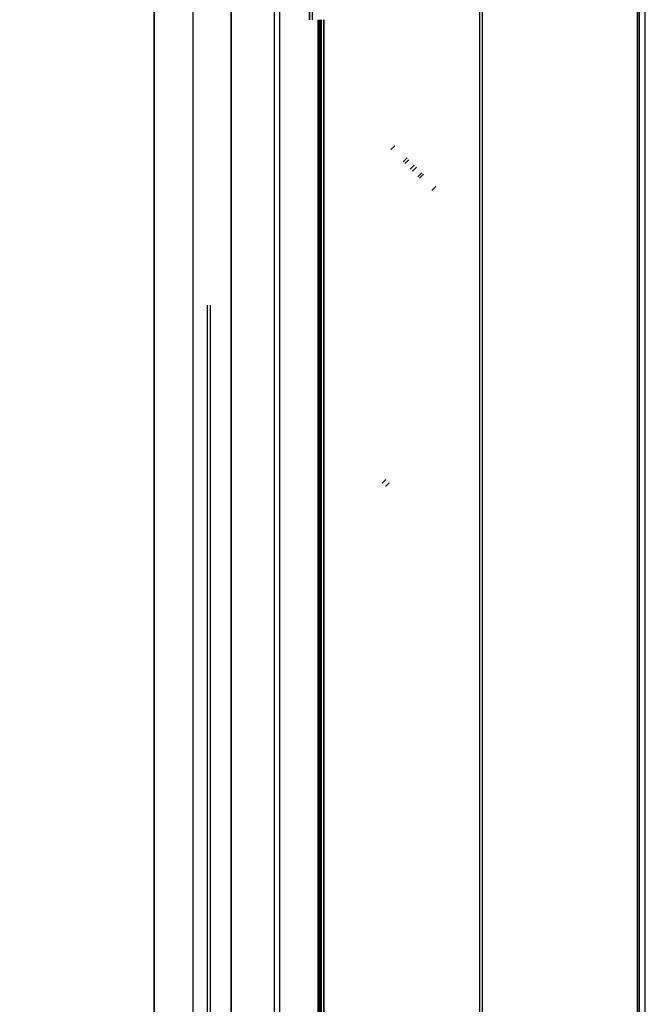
# Model space of a CAD drawing. Header units: millimetres. Extents: x -630 to 192, y -7 to 1615.
# Tile 189 of 249: x 27 to 181, y 1209 to 1450. Entities that reach past the tile are written whole.
import ezdxf

# ---------------------------------------------------------------- set-up
doc = ezdxf.new("R2010")
doc.units = ezdxf.units.MM
doc.header["$MEASUREMENT"] = 0
doc.layers.add('OVIDIO 160x80x72h', color=7, linetype='Continuous')

msp = doc.modelspace()

# ---------------------------------------------------------------- linework, layer by layer
at = {"layer": 'OVIDIO 160x80x72h', "extrusion": (-0.108979, -0.202852, 0.973126)}
for points in [[(-593.89, 1609.35), (-593.89, 1448.7)], [(-593.89, 1448.7), (-593.89, 1609.35)]]:
    msp.add_lwpolyline(points, dxfattribs=at)
at = {"layer": 'OVIDIO 160x80x72h'}
for points in [[(178.77, 1588.45), (178.77, 803.77)], [(178.77, 803.77), (178.77, 1588.45)], [(179.26, 803.77), (179.26, 1588.45)], [(180.72, 803.77), (180.72, 1588.45)], [(140.17, 803.77), (140.17, 1515.8)], [(140.84, 803.77), (140.84, 1515.8)], [(89.79, 1512.67), (89.79, 803.77)], [(91.13, 1512.67), (91.13, 803.77)], [(98.43, 1513.6), (98.43, 1450.35)], [(98.43, 1450.35), (98.43, 1513.6)], [(99.1, 1513.6), (99.1, 1450.35)], [(79.31, 803.77), (79.31, 1500.7)], [(79.31, 803.77), (79.31, 1500.7)], [(79.31, 1500.7), (79.31, 803.77)], [(79.31, 1500.7), (79.31, 803.77)], [(69.87, 1491.34), (69.87, 803.77)], [(69.87, 1491.34), (69.87, 803.77)], [(60.43, 803.77), (60.43, 1476.93)], [(60.43, 1476.93), (60.43, 803.77)], [(60.43, 1476.93), (60.43, 803.77)], [(60.43, 1476.93), (60.43, 803.77)], [(60.43, 803.77), (60.43, 1476.93)], [(100.48, 1450.35), (100.48, 803.77)], [(100.67, 803.77), (100.67, 1450.35)], [(100.67, 1450.35), (100.67, 803.77)], [(100.95, 1450.35), (100.95, 803.77)], [(101.34, 1450.35), (101.34, 803.77)], [(101.34, 803.77), (101.34, 1450.35)], [(102.01, 1450.35), (102.01, 803.77)], [(102.01, 803.77), (102.01, 1450.35)], [(119.37, 1419.5), (118.41, 1418.54)], [(121.42, 1415.53), (122.38, 1416.5)], [(122.77, 1416.07), (121.81, 1415.1)], [(123.15, 1413.76), (124.11, 1414.73)], [(124.63, 1414.21), (123.67, 1413.24)], [(125.01, 1411.9), (125.97, 1412.87)], [(126.36, 1412.52), (125.4, 1411.55)], [(128.41, 1408.55), (129.37, 1409.51)], [(73.43, 1380.41), (73.43, 738.99)], [(74.15, 1380.41), (74.15, 738.99)], [(117.17, 1337.76), (116.26, 1336.85)], [(117.09, 1336.02), (118, 1336.93)]]:
    msp.add_lwpolyline(points, dxfattribs=at)
at = {"layer": 'OVIDIO 160x80x72h', "extrusion": (1, 0, 0)}
for points in [[(803.77, 719.87), (1588.45, 719.87)], [(1588.45, 719.87), (803.77, 719.87)], [(1588.07, 717.58), (803.77, 717.58)], [(803.77, 717.58), (1588.07, 717.58)], [(1450.35, 682.1), (1513.6, 682.1)], [(1513.6, 682.1), (1450.35, 682.1)], [(1502.1, 717.79), (803.77, 717.79)], [(803.77, 717.79), (1502.1, 717.79)], [(1502.1, 718.46), (803.77, 718.46)], [(803.77, 718.46), (1502.1, 718.46)], [(803.77, 679.64), (1450.35, 679.64)], [(1450.35, 679.64), (803.77, 679.64)], [(1380.75, 668.28), (1380.75, 669.68)], [(1378.23, 669.68), (1378.23, 668.28)]]:
    msp.add_lwpolyline(points, dxfattribs=at)
at = {"layer": 'OVIDIO 160x80x72h', "extrusion": (1, -9.4522e-07, 0)}
for points in [[(1588.07, 718.92), (803.77, 718.92)], [(803.77, 718.92), (1588.07, 718.92)]]:
    msp.add_lwpolyline(points, dxfattribs=at)
at = {"layer": 'OVIDIO 160x80x72h', "extrusion": (-0.265352, 0.881274, -0.39108)}
msp.add_lwpolyline([(-575.67, 1151.23), (-533.8, 1096.85)], dxfattribs=at)
at = {"layer": 'OVIDIO 160x80x72h', "extrusion": (0.881274, -0.265352, -0.39108)}
msp.add_lwpolyline([(1415.45, 454.97), (1457.32, 509.34)], dxfattribs=at)
at = {"layer": 'OVIDIO 160x80x72h', "extrusion": (0, 1, 0)}
for points in [[(-98.43, 681.43), (-99.32, 679.64)], [(-99.77, 682.1), (-98.43, 681.43)], [(-99.32, 679.64), (-98.43, 681.43)], [(-98.43, 681.43), (-99.77, 682.1)], [(-98.88, 680.54), (-100.22, 681.21)], [(-99.1, 681.77), (-99.99, 679.98)], [(-99.32, 679.64), (-99.34, 679.6), (-99.37, 679.56), (-99.39, 679.52), (-99.41, 679.49), (-99.44, 679.45), (-99.46, 679.41), (-99.49, 679.37), (-99.52, 679.33), (-99.55, 679.29), (-99.58, 679.26), (-99.61, 679.22), (-99.64, 679.18), (-99.67, 679.15), (-99.71, 679.11), (-99.74, 679.08), (-99.78, 679.05), (-99.82, 679.01), (-99.85, 678.98), (-99.89, 678.95), (-99.93, 678.92), (-99.98, 678.89), (-100.02, 678.86), (-100.06, 678.84), (-100.1, 678.81), (-100.15, 678.78), (-100.19, 678.76), (-100.24, 678.74), (-100.29, 678.72), (-100.33, 678.69), (-100.38, 678.67), (-100.43, 678.66), (-100.48, 678.64), (-100.53, 678.62), (-100.58, 678.61), (-100.63, 678.6), (-100.68, 678.58), (-100.73, 678.57), (-100.78, 678.56), (-100.83, 678.56), (-100.88, 678.55), (-100.93, 678.55), (-100.98, 678.54), (-101.03, 678.54), (-101.09, 678.54), (-101.14, 678.54), (-101.19, 678.54), (-101.24, 678.54), (-101.29, 678.54), (-101.34, 678.55), (-101.38, 678.56), (-101.43, 678.56), (-101.48, 678.57), (-101.53, 678.58), (-101.57, 678.59), (-101.62, 678.6), (-101.67, 678.62), (-101.71, 678.63), (-101.76, 678.64), (-101.8, 678.66), (-101.84, 678.67), (-101.88, 678.69), (-101.93, 678.71), (-101.97, 678.73), (-102.01, 678.75)], [(-102.01, 678.75), (-101.97, 678.73), (-101.93, 678.71), (-101.88, 678.69), (-101.84, 678.67), (-101.8, 678.66), (-101.76, 678.64), (-101.71, 678.63), (-101.67, 678.62), (-101.62, 678.6), (-101.57, 678.59), (-101.53, 678.58), (-101.48, 678.57), (-101.43, 678.56), (-101.38, 678.56), (-101.34, 678.55), (-101.29, 678.54), (-101.24, 678.54), (-101.19, 678.54), (-101.14, 678.54), (-101.09, 678.54), (-101.03, 678.54), (-100.98, 678.54), (-100.93, 678.55), (-100.88, 678.55), (-100.83, 678.56), (-100.78, 678.56), (-100.73, 678.57), (-100.68, 678.58), (-100.63, 678.6), (-100.58, 678.61), (-100.53, 678.62), (-100.48, 678.64), (-100.43, 678.66), (-100.38, 678.67), (-100.33, 678.69), (-100.29, 678.72), (-100.24, 678.74), (-100.19, 678.76), (-100.15, 678.78), (-100.1, 678.81), (-100.06, 678.84), (-100.02, 678.86), (-99.98, 678.89), (-99.93, 678.92), (-99.89, 678.95), (-99.85, 678.98), (-99.82, 679.01), (-99.78, 679.05), (-99.74, 679.08), (-99.71, 679.11), (-99.67, 679.15), (-99.64, 679.18), (-99.61, 679.22), (-99.58, 679.26), (-99.55, 679.29), (-99.52, 679.33), (-99.49, 679.37), (-99.46, 679.41), (-99.44, 679.45), (-99.41, 679.49), (-99.39, 679.52), (-99.37, 679.56), (-99.34, 679.6), (-99.32, 679.64)], [(-99.32, 679.64), (-100.67, 680.31)], [(-100.67, 680.31), (-99.32, 679.64)], [(-100.67, 680.31), (-99.77, 682.1)], [(-99.77, 682.1), (-100.67, 680.31)], [(-100.01, 678.87), (-101.56, 679.64)], [(-100.22, 680.09), (-100.99, 678.54)], [(-101.34, 680.09), (-101.33, 680.08), (-101.32, 680.08), (-101.31, 680.08), (-101.3, 680.07), (-101.28, 680.07), (-101.27, 680.06), (-101.26, 680.06), (-101.25, 680.06), (-101.24, 680.05), (-101.23, 680.05), (-101.22, 680.05), (-101.2, 680.05), (-101.19, 680.04), (-101.18, 680.04), (-101.17, 680.04), (-101.16, 680.04), (-101.14, 680.04), (-101.13, 680.04), (-101.12, 680.04), (-101.11, 680.04), (-101.09, 680.04), (-101.08, 680.04), (-101.07, 680.04), (-101.06, 680.04), (-101.04, 680.04), (-101.03, 680.04), (-101.02, 680.05), (-101, 680.05), (-100.99, 680.05), (-100.98, 680.06), (-100.97, 680.06), (-100.95, 680.06), (-100.94, 680.07), (-100.93, 680.07), (-100.92, 680.08), (-100.91, 680.08), (-100.89, 680.09), (-100.88, 680.09), (-100.87, 680.1), (-100.86, 680.11), (-100.85, 680.11), (-100.84, 680.12), (-100.83, 680.13), (-100.82, 680.13), (-100.81, 680.14), (-100.8, 680.15), (-100.79, 680.16), (-100.78, 680.16), (-100.77, 680.17), (-100.76, 680.18), (-100.75, 680.19), (-100.74, 680.2), (-100.74, 680.21), (-100.73, 680.22), (-100.72, 680.23), (-100.71, 680.24), (-100.71, 680.25), (-100.7, 680.25), (-100.69, 680.26), (-100.69, 680.27), (-100.68, 680.28), (-100.68, 680.29), (-100.67, 680.3), (-100.67, 680.31)], [(-100.67, 680.31), (-100.67, 680.3), (-100.68, 680.29), (-100.68, 680.28), (-100.69, 680.27), (-100.69, 680.26), (-100.7, 680.25), (-100.71, 680.25), (-100.71, 680.24), (-100.72, 680.23), (-100.73, 680.22), (-100.74, 680.21), (-100.74, 680.2), (-100.75, 680.19), (-100.76, 680.18), (-100.77, 680.17), (-100.78, 680.16), (-100.79, 680.16), (-100.8, 680.15), (-100.81, 680.14), (-100.82, 680.13), (-100.83, 680.13), (-100.84, 680.12), (-100.85, 680.11), (-100.86, 680.11), (-100.87, 680.1), (-100.88, 680.09), (-100.89, 680.09), (-100.91, 680.08), (-100.92, 680.08), (-100.93, 680.07), (-100.94, 680.07), (-100.95, 680.06), (-100.97, 680.06), (-100.98, 680.06), (-100.99, 680.05), (-101, 680.05), (-101.02, 680.05), (-101.03, 680.04), (-101.04, 680.04), (-101.06, 680.04), (-101.07, 680.04), (-101.08, 680.04), (-101.09, 680.04), (-101.11, 680.04), (-101.12, 680.04), (-101.13, 680.04), (-101.14, 680.04), (-101.16, 680.04), (-101.17, 680.04), (-101.18, 680.04), (-101.19, 680.04), (-101.2, 680.05), (-101.22, 680.05), (-101.23, 680.05), (-101.24, 680.05), (-101.25, 680.06), (-101.26, 680.06), (-101.27, 680.06), (-101.28, 680.07), (-101.3, 680.07), (-101.31, 680.08), (-101.32, 680.08), (-101.33, 680.08), (-101.34, 680.09)], [(-105.01, 681.92), (-101.34, 680.09)], [(-101.34, 680.09), (-102.01, 678.75)], [(-101.34, 680.09), (-105.01, 681.92)], [(-102.01, 678.75), (-101.34, 680.09)], [(-101.67, 679.42), (-105.34, 681.25)], [(-102.01, 678.75), (-105.68, 680.58)], [(-105.68, 680.58), (-102.01, 678.75)], [(-103.84, 679.67), (-103.17, 681.01)], [(-105.01, 681.92), (-105.68, 680.58)], [(-105.68, 680.58), (-105.01, 681.92)], [(201.45, 661.5), (-72.21, 661.5)], [(201.45, 660.32), (-72.21, 660.32)]]:
    msp.add_lwpolyline(points, dxfattribs=at)

doc.saveas('drawing.dxf')
